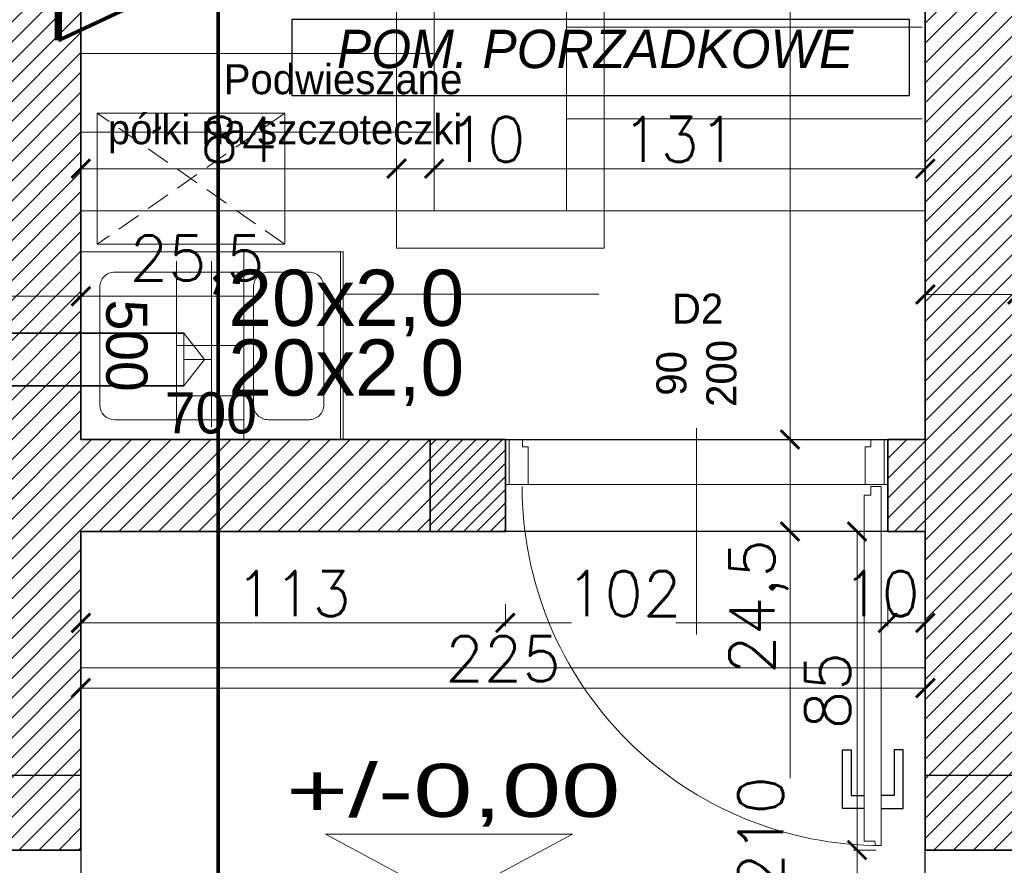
# Model space of a CAD drawing. Header units: millimetres. Extents: x -740 to 33545, y -26688 to 22494.
# Tile 129 of 256: x 10263 to 10526, y 9904 to 10129. Entities that reach past the tile are written whole.
import ezdxf
from ezdxf.lldxf.tags import DXFTag

# ---------------------------------------------------------------- set-up
doc = ezdxf.new("R2010")
doc.units = ezdxf.units.MM
doc.header["$MEASUREMENT"] = 0
doc.linetypes.add('ACAD_ISO10W100', pattern=[18, 12, -3, 0, -3])
doc.linetypes.add('DASHED2', pattern=[9.525, 6.35, -3.175])
doc.layers.get('Defpoints').update_dxf_attribs({"color": 252})
for name, color, linetype in [('_I_EKO_PODKLAD 3', 252, 'Continuous'), ('D-opis', 252, 'Continuous'), ('stolarka', 252, 'Continuous'), ('tabelki opis', 252, 'Continuous'), ('TECHNOLOGIA KUCHNI', 252, 'Continuous')]:
    doc.layers.add(name, color=color, linetype=linetype)
for name, color, linetype, lineweight in [('_IS_EKO_opis', 7, 'Continuous', 18), ('_IS_EKO_W_Ciepła', 1, 'Continuous', 35), ('_IS_EKO_W_Urzadzenia', 7, 'Continuous', 15), ('_IS_EKO_woda_zimna', 5, 'Continuous', 35), ('A_istniejące ściany', 252, 'Continuous', 35), ('A_l.przerywana', 252, 'ICAD_ISO03W100', 9), ('A_opisy', 252, 'Continuous', 15), ('A_projektowane sciany', 252, 'Continuous', 35), ('A_wyposażenie', 252, 'Continuous', 9), ('A_ściany projektowane', 252, 'Continuous', 35), ('l. przerywana', 252, 'ICAD_ISO03W100', 9), ('l.przerywana', 252, 'ICAD_ISO03W100', 5), ('l.wypełnien', 252, 'Continuous', 5), ('Nowe_820-G Rysunki Obrazki_Nr_pióra__1', 252, 'Continuous', 13), ('wymiarowanie', 252, 'Continuous', 9)]:
    doc.layers.add(name, color=color, linetype=linetype, lineweight=lineweight)
doc.styles.add('Arial', font='arial.ttf')
doc.styles.add('ARIALL', font='GOTHIC.TTF', dxfattribs={"height": 40})
doc.styles.add('PROFILE', font='GOTHIC.TTF', dxfattribs={"width": 0.8})
doc.styles.add('ROMANS', font='romans')
doc.styles.add('styl2', font='simplex.shx')
tags = doc.linetypes.add('DASH', pattern=[15, 10, -5]).pattern_tags.tags
tags[6:7] = [DXFTag(74, 4), DXFTag(75, 0), DXFTag(340, '0'), DXFTag(46, 0.0), DXFTag(50, 0.0), DXFTag(44, 0.0), DXFTag(45, 0.0)]
tags[4:5] = [DXFTag(74, 4), DXFTag(75, 0), DXFTag(340, '0'), DXFTag(46, 0.0), DXFTag(50, 0.0), DXFTag(44, 0.0), DXFTag(45, 0.0)]
tags = doc.linetypes.add('ICAD_ISO03W100', pattern=[30, 12, -18]).pattern_tags.tags
tags[6:7] = [DXFTag(74, 4), DXFTag(75, 0), DXFTag(340, '0'), DXFTag(46, 1.0), DXFTag(50, 0.0), DXFTag(44, 0.0), DXFTag(45, 0.0)]
tags[4:5] = [DXFTag(74, 4), DXFTag(75, 0), DXFTag(340, '0'), DXFTag(46, 1.0), DXFTag(50, 0.0), DXFTag(44, 0.0), DXFTag(45, 0.0)]
doc.dimstyles.new('Skala 1-50', dxfattribs={"dimtxt": 12, "dimasz": 5, "dimexe": 1, "dimexo": 1, "dimgap": 1.5, "dimtad": 1, "dimdec": 1, "dimrnd": 0.5, "dimtxsty": 'styl2', "dimblk": 'ARCHTICK', "dimcen": 5, "dimadec": 0, "dimazin": 0, "dimtfac": 1, "dimtdec": 1, "dimtmove": 1, "dimatfit": 3, "dimldrblk": 'ARCHTICK', "dimfxl": 0, "dimlwd": -1, "dimlwe": -1, "dimarcsym": 0})
doc.dimstyles.new('Wymiary elementów w mm', dxfattribs={"dimscale": 0.5, "dimtxt": 14, "dimasz": 20, "dimexe": 0, "dimexo": 1, "dimgap": 3, "dimtad": 1, "dimdec": 0, "dimlfac": 10, "dimtxsty": 'Standard', "dimblk": 'OBLIQUE', "dimcen": 5, "dimse1": 1, "dimse2": 1, "dimsd1": 1, "dimsd2": 1, "dimclrd": 256, "dimclre": 256, "dimclrt": 252, "dimadec": 0, "dimazin": 0, "dimtfac": 1, "dimtdec": 0, "dimtmove": 0, "dimatfit": 3, "dimldrblk": 'OBLIQUE', "dimfxl": 0, "dimlwd": -1, "dimlwe": -1, "dimarcsym": 0})

# ---------------------------------------------------------------- blocks, each defined once
blk = doc.blocks.new('_ArchTick')
at = {"color": 0, "linetype": 'ByBlock', "const_width": 0.15}
blk.add_lwpolyline([(-0.5, -0.5), (0.5, 0.5)], dxfattribs=at)
blk = doc.blocks.new('*D1181')
at = {"layer": 'Defpoints', "color": 0}
for p in [(10254.19, 10079.07), (10279.59, 10078.25), (10279.59, 10055.46)]:
    blk.add_point(p, dxfattribs=at)
at = {"layer": 'wymiarowanie', "color": 0}
for p, q in [((10254.19, 10060.46), (10254.19, 10054.46)), ((10279.59, 10060.46), (10279.59, 10054.46)), ((10254.19, 10055.46), (10279.59, 10055.46)), ((10279.59, 10055.46), (10327.64, 10055.46))]:
    blk.add_line(p, q, dxfattribs=at)
at = {"layer": 'wymiarowanie', "color": 0, "xscale": 5, "yscale": 5, "zscale": 5, "rotation": 180}
blk.add_blockref('_ArchTick', (10254.19, 10055.46), dxfattribs=at)
at = {"layer": 'wymiarowanie', "color": 0, "xscale": 5, "yscale": 5, "zscale": 5}
blk.add_blockref('_ArchTick', (10279.59, 10055.46), dxfattribs=at)
at = {"layer": 'wymiarowanie', "color": 0, "insert": (10310.57, 10063.81), "char_height": 12, "attachment_point": 5, "style": 'styl2'}
blk.add_mtext('25,5', dxfattribs=at)
blk = doc.blocks.new('*D1183')
at = {"layer": 'Defpoints', "color": 0}
for p in [(10504.8, 10078.25), (10529.35, 10077.44), (10529.35, 10055.97)]:
    blk.add_point(p, dxfattribs=at)
at = {"layer": 'wymiarowanie', "color": 0}
for p, q in [((10504.8, 10060.97), (10504.8, 10054.97)), ((10529.35, 10060.97), (10529.35, 10054.97)), ((10504.8, 10055.97), (10529.35, 10055.97)), ((10529.35, 10055.97), (10577.4, 10055.97))]:
    blk.add_line(p, q, dxfattribs=at)
at = {"layer": 'wymiarowanie', "color": 0, "xscale": 5, "yscale": 5, "zscale": 5, "rotation": 180}
blk.add_blockref('_ArchTick', (10504.8, 10055.97), dxfattribs=at)
at = {"layer": 'wymiarowanie', "color": 0, "xscale": 5, "yscale": 5, "zscale": 5}
blk.add_blockref('_ArchTick', (10529.35, 10055.97), dxfattribs=at)
at = {"layer": 'wymiarowanie', "color": 0, "insert": (10560.33, 10064.32), "char_height": 12, "attachment_point": 5, "style": 'styl2'}
blk.add_mtext('24,5', dxfattribs=at)
blk = doc.blocks.new('*D1252')
at = {"layer": 'Defpoints', "color": 0}
for p in [(50, 5.49), (0, 0.31), (50, 0.31)]:
    blk.add_point(p, dxfattribs=at)
at = {"layer": '_I_EKO_PODKLAD 3', "color": 252, "ltscale": 0.6, "insert": (25, 12.5), "char_height": 11, "attachment_point": 5}
blk.add_mtext('500', dxfattribs=at)
blk = doc.blocks.new('_Oblique')
at = {"color": 0, "linetype": 'ByBlock', "lineweight": -2}
blk.add_line((-0.5, -0.5), (0.5, 0.5), dxfattribs=at)
blk = doc.blocks.new('*D1253')
at = {"layer": 'Defpoints', "color": 0}
for p in [(50, 69.96), (50, 69.96), (66.59, 0)]:
    blk.add_point(p, dxfattribs=at)
at = {"layer": '_I_EKO_PODKLAD 3', "color": 252, "ltscale": 0.6, "insert": (43, 34.98), "char_height": 11, "attachment_point": 5, "rotation": 90}
blk.add_mtext('700', dxfattribs=at)
blk = doc.blocks.new('*D2222')
at = {"layer": 'Defpoints', "color": 0}
for p in [(10468.72, 9992.74), (10499.8, 9992.74), (10443.84, 9782.76)]:
    blk.add_point(p, dxfattribs=at)
at = {"layer": 'wymiarowanie', "color": 0}
for p, q in [((10473.72, 9992.74), (10467.72, 9992.74)), ((10468.72, 9992.74), (10468.72, 9926.95)), ((10468.72, 9782.76), (10468.72, 9897.22)), ((10463.72, 9782.76), (10469.72, 9782.76))]:
    blk.add_line(p, q, dxfattribs=at)
at = {"layer": 'wymiarowanie', "color": 0, "xscale": 5, "yscale": 5, "zscale": 5}
for p, rotation in [((10468.72, 9992.74), 90), ((10468.72, 9782.76), 270)]:
    blk.add_blockref('_ArchTick', p, dxfattribs=dict(at, rotation=rotation))
at = {"layer": 'wymiarowanie', "color": 0, "insert": (10460.92, 9912.09), "char_height": 12, "attachment_point": 5, "rotation": 90, "style": 'styl2'}
blk.add_mtext('210', dxfattribs=at)
blk = doc.blocks.new('*D2223')
at = {"layer": 'Defpoints', "color": 0}
for p in [(10468.72, 10017.29), (10504.8, 10017.29), (10499.8, 9992.74)]:
    blk.add_point(p, dxfattribs=at)
at = {"layer": 'wymiarowanie', "color": 0}
for p, q in [((10473.72, 10017.29), (10467.72, 10017.29)), ((10468.72, 9992.74), (10468.72, 10017.29)), ((10473.72, 9992.74), (10467.72, 9992.74))]:
    blk.add_line(p, q, dxfattribs=at)
at = {"layer": 'wymiarowanie', "color": 0, "xscale": 5, "yscale": 5, "zscale": 5}
for p, rotation in [((10468.72, 10017.29), 90), ((10468.72, 9992.74), 270)]:
    blk.add_blockref('_ArchTick', p, dxfattribs=dict(at, rotation=rotation))
at = {"layer": 'wymiarowanie', "color": 0, "insert": (10460.38, 9972.7), "char_height": 12, "attachment_point": 5, "rotation": 90, "style": 'styl2'}
blk.add_mtext('24,5', dxfattribs=at)
blk = doc.blocks.new('*D2224')
at = {"layer": 'Defpoints', "color": 0}
for p in [(10468.72, 10249.75), (10494.8, 10249.75), (10504.8, 10017.29)]:
    blk.add_point(p, dxfattribs=at)
at = {"layer": 'wymiarowanie', "color": 0}
for p, q in [((10473.72, 10249.75), (10467.72, 10249.75)), ((10468.72, 10249.75), (10468.72, 10181.23)), ((10468.72, 10017.29), (10468.72, 10137.83)), ((10473.72, 10017.29), (10467.72, 10017.29))]:
    blk.add_line(p, q, dxfattribs=at)
at = {"layer": 'wymiarowanie', "color": 0, "xscale": 5, "yscale": 5, "zscale": 5}
for p, rotation in [((10468.72, 10249.75), 90), ((10468.72, 10017.29), 270)]:
    blk.add_blockref('_ArchTick', p, dxfattribs=dict(at, rotation=rotation))
at = {"layer": 'wymiarowanie', "color": 0, "insert": (10460.38, 10159.53), "char_height": 12, "attachment_point": 5, "rotation": 90, "style": 'styl2'}
blk.add_mtext('232,5', dxfattribs=at)
blk = doc.blocks.new('*D2478')
at = {"layer": 'Defpoints', "color": 0}
for p in [(10007.19, 9907.76), (10279.59, 9907.76), (10279.59, 9871.75)]:
    blk.add_point(p, dxfattribs=at)
at = {"layer": 'wymiarowanie', "color": 0}
for p, q in [((10007.19, 9876.75), (10007.19, 9870.75)), ((10279.59, 9876.75), (10279.59, 9870.75)), ((10007.19, 9871.75), (10279.59, 9871.75))]:
    blk.add_line(p, q, dxfattribs=at)
at = {"layer": 'wymiarowanie', "color": 0, "xscale": 5, "yscale": 5, "zscale": 5, "rotation": 180}
blk.add_blockref('_ArchTick', (10007.19, 9871.75), dxfattribs=at)
at = {"layer": 'wymiarowanie', "color": 0, "xscale": 5, "yscale": 5, "zscale": 5}
blk.add_blockref('_ArchTick', (10279.59, 9871.75), dxfattribs=at)
at = {"layer": 'wymiarowanie', "color": 0, "insert": (10143.39, 9880.09), "char_height": 12, "attachment_point": 5, "style": 'styl2'}
blk.add_mtext('272,5', dxfattribs=at)
blk = doc.blocks.new('*D2479')
at = {"layer": 'Defpoints', "color": 0}
for p in [(10279.59, 9907.76), (10504.8, 9907.76), (10504.8, 9871.75)]:
    blk.add_point(p, dxfattribs=at)
at = {"layer": 'wymiarowanie', "color": 0}
for p, q in [((10279.59, 9876.75), (10279.59, 9870.75)), ((10504.8, 9876.75), (10504.8, 9870.75)), ((10279.59, 9871.75), (10504.8, 9871.75))]:
    blk.add_line(p, q, dxfattribs=at)
at = {"layer": 'wymiarowanie', "color": 0, "xscale": 5, "yscale": 5, "zscale": 5, "rotation": 180}
blk.add_blockref('_ArchTick', (10279.59, 9871.75), dxfattribs=at)
at = {"layer": 'wymiarowanie', "color": 0, "xscale": 5, "yscale": 5, "zscale": 5}
blk.add_blockref('_ArchTick', (10504.8, 9871.75), dxfattribs=at)
at = {"layer": 'wymiarowanie', "color": 0, "insert": (10392.19, 9879.55), "char_height": 12, "attachment_point": 5, "style": 'styl2'}
blk.add_mtext('225', dxfattribs=at)
blk = doc.blocks.new('*D2480')
at = {"layer": 'Defpoints', "color": 0}
for p in [(10504.8, 9907.76), (10769.66, 9907.76), (10769.66, 9871.75)]:
    blk.add_point(p, dxfattribs=at)
at = {"layer": 'wymiarowanie', "color": 0}
for p, q in [((10504.8, 9876.75), (10504.8, 9870.75)), ((10769.66, 9876.75), (10769.66, 9870.75)), ((10504.8, 9871.75), (10698.86, 9871.75)), ((10769.66, 9871.75), (10728.38, 9871.75))]:
    blk.add_line(p, q, dxfattribs=at)
at = {"layer": 'wymiarowanie', "color": 0, "xscale": 5, "yscale": 5, "zscale": 5, "rotation": 180}
blk.add_blockref('_ArchTick', (10504.8, 9871.75), dxfattribs=at)
at = {"layer": 'wymiarowanie', "color": 0, "xscale": 5, "yscale": 5, "zscale": 5}
blk.add_blockref('_ArchTick', (10769.66, 9871.75), dxfattribs=at)
at = {"layer": 'wymiarowanie', "color": 0, "insert": (10713.62, 9879.55), "char_height": 12, "attachment_point": 5, "style": 'styl2'}
blk.add_mtext('265', dxfattribs=at)
blk = doc.blocks.new('*D2497')
at = {"layer": 'Defpoints', "color": 0}
for p in [(10279.59, 10137.53), (10363.8, 10137.53), (10363.8, 10089.49)]:
    blk.add_point(p, dxfattribs=at)
at = {"layer": 'wymiarowanie', "color": 0}
for p, q in [((10279.59, 10094.49), (10279.59, 10088.49)), ((10363.8, 10094.49), (10363.8, 10088.49)), ((10279.59, 10089.49), (10363.8, 10089.49))]:
    blk.add_line(p, q, dxfattribs=at)
at = {"layer": 'wymiarowanie', "color": 0, "xscale": 5, "yscale": 5, "zscale": 5, "rotation": 180}
blk.add_blockref('_ArchTick', (10279.59, 10089.49), dxfattribs=at)
at = {"layer": 'wymiarowanie', "color": 0, "xscale": 5, "yscale": 5, "zscale": 5}
blk.add_blockref('_ArchTick', (10363.8, 10089.49), dxfattribs=at)
at = {"layer": 'wymiarowanie', "color": 0, "insert": (10321.69, 10097.29), "char_height": 12, "attachment_point": 5, "style": 'styl2'}
blk.add_mtext('84', dxfattribs=at)
blk = doc.blocks.new('*D2498')
at = {"layer": 'Defpoints', "color": 0}
for p in [(10363.8, 10137.53), (10373.8, 10109.04), (10373.8, 10089.49)]:
    blk.add_point(p, dxfattribs=at)
at = {"layer": 'wymiarowanie', "color": 0}
for p, q in [((10363.8, 10094.49), (10363.8, 10088.49)), ((10373.8, 10094.49), (10373.8, 10088.49)), ((10363.8, 10089.49), (10373.8, 10089.49))]:
    blk.add_line(p, q, dxfattribs=at)
at = {"layer": 'wymiarowanie', "color": 0, "xscale": 5, "yscale": 5, "zscale": 5, "rotation": 180}
blk.add_blockref('_ArchTick', (10363.8, 10089.49), dxfattribs=at)
at = {"layer": 'wymiarowanie', "color": 0, "xscale": 5, "yscale": 5, "zscale": 5}
blk.add_blockref('_ArchTick', (10373.8, 10089.49), dxfattribs=at)
at = {"layer": 'wymiarowanie', "color": 0, "insert": (10387.88, 10097.29), "char_height": 12, "attachment_point": 5, "style": 'styl2'}
blk.add_mtext('10', dxfattribs=at)
blk = doc.blocks.new('*D2499')
at = {"layer": 'Defpoints', "color": 0}
for p in [(10373.8, 10109.04), (10504.8, 10108.69), (10504.8, 10089.49)]:
    blk.add_point(p, dxfattribs=at)
at = {"layer": 'wymiarowanie', "color": 0}
for p, q in [((10373.8, 10094.49), (10373.8, 10088.49)), ((10504.8, 10094.49), (10504.8, 10088.49)), ((10373.8, 10089.49), (10504.8, 10089.49))]:
    blk.add_line(p, q, dxfattribs=at)
at = {"layer": 'wymiarowanie', "color": 0, "xscale": 5, "yscale": 5, "zscale": 5, "rotation": 180}
blk.add_blockref('_ArchTick', (10373.8, 10089.49), dxfattribs=at)
at = {"layer": 'wymiarowanie', "color": 0, "xscale": 5, "yscale": 5, "zscale": 5}
blk.add_blockref('_ArchTick', (10504.8, 10089.49), dxfattribs=at)
at = {"layer": 'wymiarowanie', "color": 0, "insert": (10439.3, 10097.29), "char_height": 12, "attachment_point": 5, "style": 'styl2'}
blk.add_mtext('131', dxfattribs=at)
blk = doc.blocks.new('*D2662')
at = {"layer": 'Defpoints', "color": 0}
for p in [(10279.59, 9992.74), (10392.8, 9992.74), (10392.8, 9968.36)]:
    blk.add_point(p, dxfattribs=at)
at = {"layer": 'wymiarowanie', "color": 0}
for p, q in [((10279.59, 9973.36), (10279.59, 9967.36)), ((10392.8, 9973.36), (10392.8, 9967.36)), ((10279.59, 9968.36), (10392.8, 9968.36))]:
    blk.add_line(p, q, dxfattribs=at)
at = {"layer": 'wymiarowanie', "color": 0, "xscale": 5, "yscale": 5, "zscale": 5, "rotation": 180}
blk.add_blockref('_ArchTick', (10279.59, 9968.36), dxfattribs=at)
at = {"layer": 'wymiarowanie', "color": 0, "xscale": 5, "yscale": 5, "zscale": 5}
blk.add_blockref('_ArchTick', (10392.8, 9968.36), dxfattribs=at)
at = {"layer": 'wymiarowanie', "color": 0, "insert": (10336.19, 9976.16), "char_height": 12, "attachment_point": 5, "style": 'styl2'}
blk.add_mtext('113', dxfattribs=at)
blk = doc.blocks.new('*D2663')
at = {"layer": 'Defpoints', "color": 0}
for p in [(10392.8, 9992.74), (10494.8, 9992.74), (10494.8, 9968.36)]:
    blk.add_point(p, dxfattribs=at)
at = {"layer": 'wymiarowanie', "color": 0}
for p, q in [((10392.8, 9973.36), (10392.8, 9967.36)), ((10494.8, 9973.36), (10494.8, 9967.36)), ((10392.8, 9968.36), (10410.46, 9968.36)), ((10494.8, 9968.36), (10438.23, 9968.36))]:
    blk.add_line(p, q, dxfattribs=at)
at = {"layer": 'wymiarowanie', "color": 0, "xscale": 5, "yscale": 5, "zscale": 5, "rotation": 180}
blk.add_blockref('_ArchTick', (10392.8, 9968.36), dxfattribs=at)
at = {"layer": 'wymiarowanie', "color": 0, "xscale": 5, "yscale": 5, "zscale": 5}
blk.add_blockref('_ArchTick', (10494.8, 9968.36), dxfattribs=at)
at = {"layer": 'wymiarowanie', "color": 0, "insert": (10424.34, 9976.16), "char_height": 12, "attachment_point": 5, "style": 'styl2'}
blk.add_mtext('102', dxfattribs=at)
blk = doc.blocks.new('*D2664')
at = {"layer": 'Defpoints', "color": 0}
for p in [(10494.8, 9992.74), (10504.8, 9992.74), (10504.8, 9968.36)]:
    blk.add_point(p, dxfattribs=at)
at = {"layer": 'wymiarowanie', "color": 0}
for p, q in [((10494.8, 9973.36), (10494.8, 9967.36)), ((10504.8, 9973.36), (10504.8, 9967.36)), ((10494.8, 9968.36), (10504.8, 9968.36))]:
    blk.add_line(p, q, dxfattribs=at)
at = {"layer": 'wymiarowanie', "color": 0, "xscale": 5, "yscale": 5, "zscale": 5, "rotation": 180}
blk.add_blockref('_ArchTick', (10494.8, 9968.36), dxfattribs=at)
at = {"layer": 'wymiarowanie', "color": 0, "xscale": 5, "yscale": 5, "zscale": 5}
blk.add_blockref('_ArchTick', (10504.8, 9968.36), dxfattribs=at)
at = {"layer": 'wymiarowanie', "color": 0, "insert": (10493.05, 9976.16), "char_height": 12, "attachment_point": 5, "style": 'styl2'}
blk.add_mtext('10', dxfattribs=at)
blk = doc.blocks.new('*D2665')
at = {"layer": 'Defpoints', "color": 0}
for p in [(10279.59, 9979.98), (10504.8, 9979.98), (10504.8, 9950.97)]:
    blk.add_point(p, dxfattribs=at)
at = {"layer": 'wymiarowanie', "color": 0}
for p, q in [((10279.59, 9955.97), (10279.59, 9949.97)), ((10504.8, 9955.97), (10504.8, 9949.97)), ((10279.59, 9950.97), (10504.8, 9950.97))]:
    blk.add_line(p, q, dxfattribs=at)
at = {"layer": 'wymiarowanie', "color": 0, "xscale": 5, "yscale": 5, "zscale": 5, "rotation": 180}
blk.add_blockref('_ArchTick', (10279.59, 9950.97), dxfattribs=at)
at = {"layer": 'wymiarowanie', "color": 0, "xscale": 5, "yscale": 5, "zscale": 5}
blk.add_blockref('_ArchTick', (10504.8, 9950.97), dxfattribs=at)
at = {"layer": 'wymiarowanie', "color": 0, "insert": (10392.19, 9958.77), "char_height": 12, "attachment_point": 5, "style": 'styl2'}
blk.add_mtext('225', dxfattribs=at)
blk = doc.blocks.new('*D2793')
at = {"layer": 'Defpoints', "color": 0}
for p in [(10486.59, 9907.76), (10504.8, 9907.76), (10279.59, 9782.76)]:
    blk.add_point(p, dxfattribs=at)
at = {"layer": 'wymiarowanie', "color": 0}
for p, q in [((10491.59, 9907.76), (10485.59, 9907.76)), ((10486.59, 9782.76), (10486.59, 9907.76)), ((10481.59, 9782.76), (10487.59, 9782.76))]:
    blk.add_line(p, q, dxfattribs=at)
at = {"layer": 'wymiarowanie', "color": 0, "xscale": 5, "yscale": 5, "zscale": 5}
for p, rotation in [((10486.59, 9907.76), 90), ((10486.59, 9782.76), 270)]:
    blk.add_blockref('_ArchTick', p, dxfattribs=dict(at, rotation=rotation))
at = {"layer": 'wymiarowanie', "color": 0, "insert": (10478.79, 9845.26), "char_height": 12, "attachment_point": 5, "rotation": 90, "style": 'styl2'}
blk.add_mtext('125', dxfattribs=at)
blk = doc.blocks.new('*D2794')
at = {"layer": 'Defpoints', "color": 0}
for p in [(10486.59, 9992.74), (10504.8, 9992.74), (10504.8, 9907.76)]:
    blk.add_point(p, dxfattribs=at)
at = {"layer": 'wymiarowanie', "color": 0}
for p, q in [((10491.59, 9992.74), (10485.59, 9992.74)), ((10486.59, 9907.76), (10486.59, 9992.74)), ((10491.59, 9907.76), (10485.59, 9907.76))]:
    blk.add_line(p, q, dxfattribs=at)
at = {"layer": 'wymiarowanie', "color": 0, "xscale": 5, "yscale": 5, "zscale": 5}
for p, rotation in [((10486.59, 9992.74), 90), ((10486.59, 9907.76), 270)]:
    blk.add_blockref('_ArchTick', p, dxfattribs=dict(at, rotation=rotation))
at = {"layer": 'wymiarowanie', "color": 0, "insert": (10478.79, 9950.25), "char_height": 12, "attachment_point": 5, "rotation": 90, "style": 'styl2'}
blk.add_mtext('85', dxfattribs=at)
blk = doc.blocks.new('A$C0EED3E4A')
at = {"layer": '_I_EKO_PODKLAD 3', "lineweight": 9}
for p, q in [((0, 69.56), (50, 69.56)), ((0, 43.79), (50, 43.79)), ((5.38, 43.79), (44.76, 43.79)), ((5.38, 9.34), (5.38, 43.79)), ((11.77, 25.85), (11.77, 43.79)), ((24.97, 25.85), (24.97, 43.79)), ((38.36, 25.85), (38.36, 43.79)), ((44.76, 43.79), (44.76, 9.34)), ((2.47, 35.13), (46.72, 35.13)), ((2.47, 25.85), (46.72, 25.85)), ((40.76, 5.34), (9.38, 5.34))]:
    blk.add_line(p, q, dxfattribs=at)
blk.add_lwpolyline([(0, 0.31), (50, 0.31), (50, 70.31), (0, 70.31)], close=True, dxfattribs=at)
blk.add_lwpolyline([(9.38, 65.13), (40.76, 65.13, -0.414214), (44.76, 61.13), (44.76, 50.35, -0.414214), (40.76, 46.35), (9.38, 46.35, -0.414214), (5.38, 50.35), (5.38, 61.13, -0.414214)], format="xyb", close=True, dxfattribs=at)
for centre, start, end in [((9.38, 9.34), 180, 270), ((40.76, 9.34), 270, 0)]:
    blk.add_arc(centre, 4, start, end, dxfattribs=at)
at = {"layer": '_I_EKO_PODKLAD 3'}
for base, p1, p2, angle, picture, middle in [((50, 69.96), (66.59, 0), (50, 69.96), 90, '*D1253', (43, 34.98)), ((50, 5.49), (0, 0.31), (50, 0.31), 0, '*D1252', (25, 12.5))]:
    dim = blk.add_linear_dim(base=base, p1=p1, p2=p2, angle=angle, dimstyle='Wymiary elementów w mm', override={"dimtxt": 22}, dxfattribs=at)
    dim.commit()
    dim.dimension.update_dxf_attribs({"geometry": picture, "text_midpoint": middle})
blk = doc.blocks.new('zlew porzadkowy')
at = {"layer": 'TECHNOLOGIA KUCHNI', "rotation": 270}
blk.add_blockref('A$C0EED3E4A', (185491.89, -816814.32), dxfattribs=at)

msp = doc.modelspace()

# ---------------------------------------------------------------- hatches: boundary and pattern name
at = {"layer": 'l.wypełnien'}
h = msp.add_hatch(dxfattribs=at)
h.set_pattern_fill('ANSI31', color=256, scale=30, style=0)
h.paths.add_polyline_path([(10179.68, 10402.52), (10279.59, 10402.52), (10279.59, 10396.52), (10273.59, 10396.52), (10273.59, 10123.69), (10279.59, 10126.48), (10279.59, 10017.29), (10316.23, 10017.29), (10316.23, 9992.74), (10279.59, 9992.74), (10279.59, 9927.76), (10254.19, 9927.76), (10254.19, 10359.34), (10179.68, 10359.34)])
h.paths.add_polyline_path([(10260.11, 10246.37), (10272.71, 10246.37), (10272.71, 10279.87), (10260.11, 10279.87)], flags=24)
h.paths.add_polyline_path([(10504.8, 10309.84), (10504.8, 10297.84), (10504.8, 10254.75), (10504.8, 10017.29), (10504.8, 9992.74), (10504.8, 9927.76), (10529.35, 9927.76), (10529.35, 10281.34), (10542.35, 10281.34), (10542.35, 10359.34), (10636.35, 10359.34), (10635.51, 10402.52), (10504.8, 10402.52), (10504.8, 10396.52)])
h.paths.add_polyline_path([(10504.8, 10396.52), (10510.8, 10396.52), (10510.8, 10309.84), (10504.8, 10309.84)], flags=16)
h.paths.add_polyline_path([(10504.8, 10392.52), (10504.8, 10309.84), (10510.8, 10309.84), (10510.8, 10396.52), (10504.8, 10396.52)], flags=0)
h.paths.add_polyline_path([(10515.95, 10326.34), (10515.95, 10347.34), (10530.35, 10347.34), (10530.35, 10326.34)], flags=16)
h.paths.add_polyline_path([(10515.95, 10347.34), (10515.95, 10326.34), (10530.35, 10326.34), (10530.35, 10347.34)], flags=0)
h.paths.add_polyline_path([(10515.95, 10297.84), (10515.95, 10293.34), (10530.35, 10293.34), (10530.35, 10314.34), (10515.95, 10314.34), (10515.95, 10309.84)], flags=16)
h.paths.add_polyline_path([(10515.95, 10297.84), (10515.95, 10309.84), (10515.95, 10314.34), (10530.35, 10314.34), (10530.35, 10293.34), (10515.95, 10293.34)], flags=0)
h.paths.add_polyline_path([(10504.8, 10254.75), (10504.8, 10297.84), (10510.8, 10297.84), (10510.8, 10254.75)], flags=16)
h.paths.add_polyline_path([(10510.8, 10254.75), (10510.8, 10297.84), (10504.8, 10297.84), (10504.8, 10259.75), (10504.8, 10254.75)], flags=0)
h.paths.add_polyline_path([(10504.8, 10297.84), (10510.8, 10297.84), (10510.8, 10309.84), (10504.8, 10309.84)], flags=16)
h.paths.add_polyline_path([(10504.8, 10309.84), (10510.8, 10309.84), (10510.8, 10297.84), (10504.8, 10297.84)], flags=0)
h.paths.add_polyline_path([(10510.8, 10309.84), (10515.95, 10309.84), (10515.95, 10297.84), (10510.8, 10297.84)], flags=16)
h.paths.add_polyline_path([(10510.84, 10326.02), (10523.45, 10326.02), (10523.45, 10359.52), (10510.84, 10359.52)], flags=8)
h.paths.add_polyline_path([(10510.84, 10326.02), (10523.45, 10326.02), (10523.45, 10359.52), (10510.84, 10359.52)], flags=8)
h.paths.add_polyline_path([(9506.72, 10359.34), (9506.72, 10402.52), (9858.19, 10402.52), (9858.19, 10359.34)])
h.paths.add_polyline_path([(10000.19, 10359.34), (10089.09, 10359.34), (10089.09, 10402.52), (10000.19, 10402.52)])
h.paths.add_polyline_path([(10273.59, 10123.69), (10273.59, 10396.52), (10279.59, 10396.52), (10279.59, 10359.34), (10279.59, 10126.48)])
h.paths.add_polyline_path([(10372.72, 9992.74), (10372.72, 10017.29), (10316.23, 10017.29), (10316.23, 9992.74)])
h.paths.add_polyline_path([(9858.19, 10359.34), (9858.19, 10402.52), (9878.19, 10402.52), (9878.19, 10359.34)])
h.paths.add_polyline_path([(10000.19, 10359.34), (10000.19, 10402.52), (9980.19, 10402.52), (9980.19, 10359.34)])
h.paths.add_polyline_path([(10279.59, 9907.76), (10279.59, 9927.76), (10254.19, 9927.76), (10254.19, 9907.76)])
h.paths.add_polyline_path([(10529.35, 9907.76), (10529.35, 9927.76), (10504.8, 9927.76), (10504.8, 9907.76)])
h.paths.add_polyline_path([(10494.8, 10017.29), (10494.8, 9992.74), (10504.8, 9992.74), (10504.8, 10017.29)])
h = msp.add_hatch(dxfattribs=at)
h.set_pattern_fill('ANSI31', color=256, scale=20, style=0)
h.paths.add_polyline_path([(10372.72, 9992.74), (10372.72, 10017.29), (10392.8, 10017.29), (10392.8, 9992.74)])

# ---------------------------------------------------------------- linework, layer by layer
at = {"layer": '_IS_EKO_W_Ciepła', "linetype": 'ByBlock'}
msp.add_line((10307.02, 10045.6), (10238.19, 10045.6), dxfattribs=at)
at = {"layer": '_IS_EKO_W_Urzadzenia'}
for p, q in [((10307.02, 10031.6), (10307.02, 10045.6)), ((10312.56, 10038.6), (10307.02, 10045.6)), ((10307.02, 10031.6), (10312.56, 10038.6)), ((10307.04, 10038.6), (10314.41, 10038.6))]:
    msp.add_line(p, q, dxfattribs=at)
at = {"layer": '_IS_EKO_woda_zimna', "linetype": 'ByBlock'}
msp.add_line((10307.02, 10031.6), (10246.19, 10031.6), dxfattribs=at)
at = {"layer": 'A_istniejące ściany'}
for points in [[(10504.8, 10402.52), (10504.8, 10017.29)], [(10279.59, 10017.29), (10279.59, 10359.34)], [(10372.72, 10017.29), (10279.59, 10017.29)], [(10372.72, 9992.74), (10372.72, 10017.29)], [(10279.59, 9992.74), (10372.72, 9992.74)], [(10279.59, 9907.76), (10279.59, 9992.74)], [(10504.8, 9992.74), (10504.8, 9907.76)]]:
    msp.add_lwpolyline(points, dxfattribs=at)
at = {"layer": 'A_l.przerywana', "ltscale": 0.3}
msp.add_lwpolyline([(10392.8, 10005.29), (10392.8, 10017.29), (10494.8, 10017.29), (10494.8, 10005.29)], close=True, dxfattribs=at)
msp.add_lwpolyline([(10494.8, 10005.29), (10494.8, 10017.29)], dxfattribs=at)
at = {"layer": 'A_opisy', "ltscale": 0.3}
for points in [[(10443.8, 10046.29), (10443.8, 10020.29), (10430.8, 10020.29), (10430.8, 10046.29)], [(10456.8, 10046.29), (10456.8, 10020.29), (10443.8, 10020.29), (10443.8, 10046.29)]]:
    msp.add_lwpolyline(points, close=True, dxfattribs=at)
at = {"layer": 'A_projektowane sciany'}
for p, q in [((10392.8, 10017.29), (10392.8, 10005.29)), ((10494.8, 10017.29), (10494.8, 10005.29))]:
    msp.add_line(p, q, dxfattribs=at)
at = {"layer": 'A_wyposażenie', "linetype": 'DASHED2'}
for p, q in [((10333.96, 10104.33), (10283.96, 10069.33)), ((10333.96, 10069.33), (10283.96, 10104.33)), ((10333.96, 10104.33), (10283.96, 10069.33)), ((10333.96, 10069.33), (10283.96, 10104.33))]:
    msp.add_line(p, q, dxfattribs=at)
at = {"layer": 'A_wyposażenie'}
msp.add_lwpolyline([(10283.96, 10104.33), (10283.96, 10069.33), (10333.96, 10069.33), (10333.96, 10104.33)], close=True, dxfattribs=at)
msp.add_lwpolyline([(10283.96, 10104.33), (10283.96, 10069.33), (10333.96, 10069.33), (10333.96, 10104.33)], close=True, dxfattribs=at)
at = {"layer": 'A_ściany projektowane'}
for points in [[(10372.72, 10017.29), (10392.8, 10017.29), (10392.8, 9992.74), (10372.72, 9992.74)], [(10504.8, 10017.29), (10494.8, 10017.29), (10494.8, 9992.74), (10504.8, 9992.74)], [(10279.59, 9907.76), (10007.19, 9907.76)], [(10504.8, 9907.76), (10769.66, 9907.76)]]:
    msp.add_lwpolyline(points, dxfattribs=at)
at = {"layer": 'D-opis', "linetype": 'DASH', "lineweight": 0, "ltscale": 2.5, "const_width": 1}
msp.add_lwpolyline([(10316.23, 9432.01), (10316.23, 10977.35)], dxfattribs=at)
at = {"layer": 'l. przerywana', "ltscale": 0.3}
msp.add_lwpolyline([(10363.8, 10181.56), (10363.8, 10068.25), (10419.13, 10068.25), (10419.13, 10249.75)], dxfattribs=at)
at = {"layer": 'l.przerywana', "ltscale": 0.3}
for p, q in [((10409.13, 10249.75), (10409.13, 10078.25)), ((10373.8, 10078.25), (10373.8, 10181.56)), ((10279.59, 10120.25), (10373.57, 10120.25)), ((10279.59, 10099.25), (10373.57, 10099.25)), ((10279.59, 10078.25), (10374.41, 10078.25)), ((10374.41, 10078.25), (10504.8, 10078.25)), ((10279.59, 9956.33), (10504.8, 9956.33))]:
    msp.add_line(p, q, dxfattribs=at)
for points in [[(10409.13, 10127.25), (10503.95, 10127.25)], [(10409.13, 10102.75), (10503.95, 10102.75)]]:
    msp.add_lwpolyline(points, dxfattribs=at)
at = {"layer": 'l.przerywana', "lineweight": 30, "ltscale": 0.3}
for points in [[(10254.19, 9927.76), (10279.59, 9927.76), (10279.59, 9762.76), (10254.19, 9762.76)], [(10504.8, 9927.76), (10529.35, 9927.76), (10529.35, 9762.99), (10504.8, 9762.76)]]:
    msp.add_lwpolyline(points, close=True, dxfattribs=at)
at = {"layer": 'l.wypełnien', "linetype": 'ACAD_ISO10W100', "const_width": 2}
msp.add_lwpolyline([(10273.59, 10123.69), (10273.59, 10396.52), (10510.8, 10396.52), (10510.8, 10254.75)], dxfattribs=at)
at = {"layer": 'l.wypełnien', "linetype": 'ACAD_ISO10W100', "elevation": 2}
msp.add_lwpolyline([(10510.8, 10254.75, 2, 2, 0), (10368.8, 10254.83, 1, 1, 0), (10368.8, 10168.07, 1, 1, 0), (10273.59, 10123.69, 0, 0, 0)], format="xyseb", dxfattribs=at)
at = {"layer": 'Nowe_820-G Rysunki Obrazki_Nr_pióra__1', "linetype": 'Continuous', "lineweight": 13}
msp.add_lwpolyline([(10279.59, 9917.38), (10279.59, 9907.22)], dxfattribs=at)
at = {"layer": 'stolarka', "lineweight": 9}
for points in [[(10398.85, 10015.32), (10397.33, 10015.32), (10397.33, 10017.29), (10393.8, 10017.29), (10393.8, 10005.29), (10398.85, 10005.29), (10398.85, 10015.32)], [(10488.8, 10015.32), (10490.31, 10015.32), (10490.31, 10017.29), (10493.85, 10017.29), (10493.85, 10005.29), (10488.8, 10005.29), (10488.8, 10015.32)], [(10490.26, 10004.72), (10493.05, 10004.72), (10493.05, 9908.95), (10491.55, 9908.96), (10491.37, 9910.11), (10488.52, 9910.11), (10488.52, 10002.41), (10490.26, 10002.41), (10490.26, 10004.72)]]:
    msp.add_lwpolyline(points, dxfattribs=at)
at = {"layer": 'stolarka'}
for points in [[(10488.52, 9918.86), (10482.72, 9918.86), (10482.72, 9934.53), (10485.04, 9934.53), (10485.04, 9922.34), (10488.52, 9922.34)], [(10493.05, 9918.86), (10498.85, 9918.86), (10498.85, 9934.53), (10496.53, 9934.53), (10496.53, 9922.34), (10493.05, 9922.34)]]:
    msp.add_lwpolyline(points, dxfattribs=at)
at = {"layer": 'stolarka', "linetype": 'ICAD_ISO03W100', "lineweight": 13, "ltscale": 0.3}
msp.add_arc((10493.05, 10004.72), 95.77, 180.0003, 270.0531, dxfattribs=at)
at = {"layer": 'tabelki opis'}
msp.add_lwpolyline([(10335.85, 10109.04), (10500.58, 10109.04), (10500.58, 10129.32), (10335.85, 10129.32), (10335.85, 10109.04)], dxfattribs=at)
at = {"layer": 'wymiarowanie'}
msp.add_line((10417.75, 10056.04), (10349.59, 10055.98), dxfattribs=at)
at = {"layer": 'wymiarowanie', "linetype": 'ByBlock'}
msp.add_lwpolyline([(10377.75, 9894.27), (10410.7, 9912), (10344.8, 9912)], close=True, dxfattribs=at)

# ---------------------------------------------------------------- block references
at = {"layer": '_I_EKO_PODKLAD 3'}
msp.add_blockref('zlew porzadkowy', (-175212.62, 826881.61), dxfattribs=at)

# ---------------------------------------------------------------- texts
at = {"layer": '_IS_EKO_opis', "color": 1, "insert": (10318.91, 10062.56), "char_height": 15, "width": 58.847, "attachment_point": 1, "style": 'Arial'}
msp.add_mtext('20x2,0', dxfattribs=at)
at = {"layer": '_IS_EKO_opis', "color": 5, "insert": (10318.91, 10043.96), "char_height": 15, "width": 58.847, "attachment_point": 1, "style": 'Arial'}
msp.add_mtext('20x2,0', dxfattribs=at)
at = {"layer": 'A_opisy', "ltscale": 0.3, "insert": (10371.17, 9663.45), "char_height": 10.8, "width": 109.7533, "attachment_point": 1, "rotation": 90, "style": 'ARIALL'}
msp.add_mtext('\\pi43.34766;{\\fArial|b0|i1|c238|p34;120}\\P\\pi29.96106;{\\fArial|b0|i1|c238|p34;210+63}', dxfattribs=at)
at = {"layer": 'tabelki opis', "insert": (10335.85, 10126.55), "char_height": 10.24, "width": 164.736, "attachment_point": 1}
msp.add_mtext('\\pi12.03456;{\\fCentury Gothic|b0|i1|c238|p34;POM. PORZADKOWE}', dxfattribs=at)
at = {"layer": 'wymiarowanie', "style": 'PROFILE', "width": 1.5}
msp.add_text('+/-0,00', height=14.149, dxfattribs=at).set_placement((10334.33, 9916.6))
at = {"layer": 'wymiarowanie', "insert": (5416.61, 10130.15), "char_height": 12, "width": 621.5287, "attachment_point": 1}
msp.add_mtext('\\pi463.76474;{\\fCentury Gothic|b0|i0|c238|p34;Obróbka cokołowa}\\P\\pi223.76474;{\\fCentury Gothic|b0|i0|c238|p34; z blachy stalowej powlekanej w kolorze RAL 7016}', dxfattribs=at)
at = {"layer": 'wymiarowanie', "linetype": 'Continuous', "insert": (10381.32, 10140.69), "char_height": 14, "width": 327.6277, "attachment_point": 3, "style": 'ROMANS'}
msp.add_mtext('\\pi104.31218;{\\Fsimplex8;\\T0.75000;}\\P{\\fCentury Gothic|b0|i0|c238|p0;\\H0.57143x;Podwieszane}\\P{\\fCentury Gothic|b0|i0|c238|p0;\\H0.57143x;półki na szczoteczki}', dxfattribs=at)

# ---------------------------------------------------------------- dimensions: what is measured, and where the dimension line sits
at = {"layer": 'wymiarowanie'}
for base, p1, p2, picture, middle in [((10468.72, 10249.75), (10504.8, 10017.29), (10494.8, 10249.75), '*D2224', (10468.72, 10159.53)), ((10468.7237, 10017.2896), (10499.7988, 9992.7362), (10504.7988, 10017.2896), '*D2223', (10468.7237, 9972.703)), ((10468.72, 9992.74), (10443.84, 9782.76), (10499.8, 9992.74), '*D2222', (10468.72, 9912.09))]:
    dim = msp.add_linear_dim(base=base, p1=p1, p2=p2, angle=90, dimstyle='Skala 1-50', dxfattribs=at)
    dim.commit()
    dim.dimension.update_dxf_attribs({"geometry": picture, "text_midpoint": middle, "dimtype": 160})
for base, p1, p2, picture, middle in [((10363.8, 10089.49), (10279.59, 10137.53), (10363.8, 10137.53), '*D2497', (10321.69, 10097.29)), ((10504.8, 10089.49), (10373.8, 10109.04), (10504.8, 10108.69), '*D2499', (10439.3, 10097.29)), ((10392.8, 9968.36), (10279.59, 9992.74), (10392.8, 9992.74), '*D2662', (10336.19, 9976.16)), ((10504.8, 9950.97), (10279.59, 9979.98), (10504.8, 9979.98), '*D2665', (10392.19, 9958.77)), ((10279.59, 9871.75), (10007.19, 9907.76), (10279.59, 9907.76), '*D2478', (10143.39, 9880.09)), ((10504.8, 9871.75), (10279.59, 9907.76), (10504.8, 9907.76), '*D2479', (10392.19, 9879.55))]:
    dim = msp.add_linear_dim(base=base, p1=p1, p2=p2, dimstyle='Skala 1-50', dxfattribs=at)
    dim.commit()
    dim.dimension.update_dxf_attribs({"geometry": picture, "text_midpoint": middle})
for base, p1, p2, picture, middle in [((10373.8, 10089.49), (10363.8, 10137.53), (10373.8, 10109.04), '*D2498', (10387.88, 10089.49)), ((10279.59, 10055.46), (10254.19, 10079.07), (10279.59, 10078.25), '*D1181', (10310.57, 10055.46)), ((10529.3521, 10055.9708), (10504.7988, 10078.2496), (10529.3521, 10077.4375), '*D1183', (10560.3338, 10055.9708)), ((10494.8, 9968.36), (10392.8, 9992.74), (10494.8, 9992.74), '*D2663', (10424.34, 9968.36)), ((10504.8, 9968.36), (10494.8, 9992.74), (10504.8, 9992.74), '*D2664', (10493.05, 9968.36)), ((10769.66, 9871.75), (10504.8, 9907.76), (10769.66, 9907.76), '*D2480', (10713.62, 9871.75))]:
    dim = msp.add_linear_dim(base=base, p1=p1, p2=p2, dimstyle='Skala 1-50', dxfattribs=at)
    dim.commit()
    dim.dimension.update_dxf_attribs({"geometry": picture, "text_midpoint": middle, "dimtype": 160})
for base, p1, p2, picture, middle in [((10486.59, 9992.74), (10504.8, 9907.76), (10504.8, 9992.74), '*D2794', (10478.79, 9950.25)), ((10486.59, 9907.76), (10279.59, 9782.76), (10504.8, 9907.76), '*D2793', (10478.79, 9845.26))]:
    dim = msp.add_linear_dim(base=base, p1=p1, p2=p2, angle=90, dimstyle='Skala 1-50', dxfattribs=at)
    dim.commit()
    dim.dimension.update_dxf_attribs({"geometry": picture, "text_midpoint": middle})

# ---------------------------------------------------------------- next in the draw order: texts
at = {"layer": 'A_opisy', "ltscale": 0.3, "insert": (10443.8, 10033.29), "char_height": 8, "width": 26, "attachment_point": 5, "rotation": 90, "bg_fill": 2}
msp.add_mtext('\\pi3.19200;{\\fCentury Gothic|b0|i0|c238|p0;90}\\P{\\fCentury Gothic|b0|i0|c238|p0;200}', dxfattribs=at)

# ---------------------------------------------------------------- next in the draw order: linework, layer by layer
at = {"layer": 'A_l.przerywana', "lineweight": 30, "ltscale": 0.3}
msp.add_lwpolyline([(10372.72, 10017.29), (10504.8, 10017.29), (10504.8, 9992.74), (10372.72, 9992.74)], close=True, dxfattribs=at)
at = {"layer": 'A_opisy'}
msp.add_line((10443.8, 9965.29), (10443.8, 10020.29), dxfattribs=at)
at = {"layer": 'A_opisy', "lineweight": 30, "ltscale": 0.3}
msp.add_lwpolyline([(10430.8, 10059.29), (10456.8, 10059.29), (10456.8, 10046.29), (10430.8, 10046.29)], close=True, dxfattribs=at)

# ---------------------------------------------------------------- next in the draw order: texts
at = {"layer": 'A_opisy', "ltscale": 0.3, "insert": (10444.06, 10052.17), "char_height": 8, "width": 26, "attachment_point": 5, "bg_fill": 2}
msp.add_mtext('{\\fCentury Gothic|b0|i0|c238|p0;D2}', dxfattribs=at)

doc.saveas('drawing.dxf')
